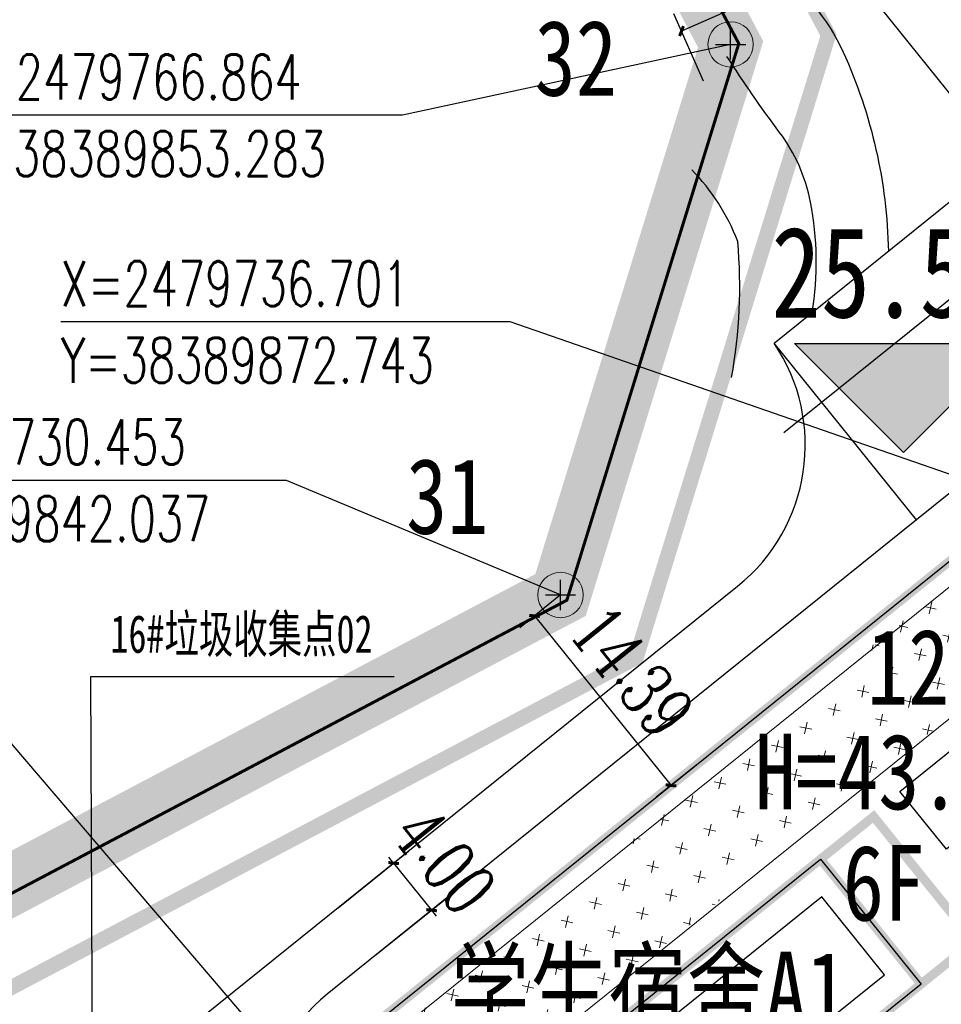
# Model space of a CAD drawing. Extents: x 38389316 to 38391210, y 2479116 to 2480544.
# Tile 13 of 68: x 38389806 to 38389867, y 2479703 to 2479768. Entities that reach past the tile are written whole.
import ezdxf
from ezdxf.enums import TextEntityAlignment as Align

# ---------------------------------------------------------------- set-up
doc = ezdxf.new("R2010")
doc.units = 0
doc.header["$LTSCALE"] = 2
for name, pattern in [('0', [0]), ('CENTER2', [1.125, 0.75, -0.125, 0.125, -0.125]), ('DASH', [0.35, 0.25, -0.1]), ('X2', [10, 8, -2])]:
    doc.linetypes.add(name, pattern=pattern)
doc.layers.get('0').update_dxf_attribs({"linetype": 'CONTINUOUS', "lineweight": 9})
doc.layers.get('Defpoints').update_dxf_attribs({"linetype": 'CONTINUOUS', "lineweight": 9})
for name, color, linetype in [('DIM_COOR', 3, 'CONTINUOUS'), ('DIM_ELEV', 3, 'CONTINUOUS'), ('hongxian', 1, 'CONTINUOUS'), ('PUB_TEXT', 7, 'CONTINUOUS'), ('u-road', 4, 'CONTINUOUS'), ('围墙', 7, 'CENTER2'), ('建筑占地', 3, 'CONTINUOUS'), ('建筑轮廓', 2, 'CONTINUOUS'), ('文字', 7, 'CONTINUOUS'), ('路中线', 7, 'CENTER2'), ('道路', 33, 'CONTINUOUS')]:
    doc.layers.add(name, color=color, linetype=linetype)
for name, color, linetype, lineweight in [('尺寸标注', 7, 'CONTINUOUS', 9), ('屋顶绿化线', 126, 'CONTINUOUS', 9), ('建筑控制线', 6, '0', 9), ('规划坐标', 7, 'CONTINUOUS', 9)]:
    doc.layers.add(name, color=color, linetype=linetype, lineweight=lineweight)
doc.styles.add('-宋体', font='txt', dxfattribs={"width": 0.8})
doc.styles.add('_TCH_DIM', font='SIMPLEX', dxfattribs={"bigfont": 'GBCBIG'})
doc.styles.add('_TCH_LABEL_T3', font='COMPLEX', dxfattribs={"width": 0.7058823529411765, "bigfont": 'GBCBIG'})
doc.styles.add('中等线体', font='txt', dxfattribs={"width": 0.8})
doc.styles.add('宋体', font='txt', dxfattribs={"width": 0.8, "height": 8})
doc.dimstyles.new('_TCH_ARCH_M_M&&1', dxfattribs={"dimtxt": 1.275, "dimasz": 0.5, "dimexe": 1.25, "dimexo": 1.5, "dimgap": 0.6125, "dimtad": 1, "dimzin": 1, "dimdsep": 46, "dimtxsty": '_TCH_LABEL_T3', "dimblk": 'ARCHTICK', "dimcen": 0.09, "dimclrt": 7, "dimazin": 2, "dimtfac": 1, "dimtix": 1, "dimtmove": 2, "dimatfit": 3, "dimfxl": 1, "dimtolj": 1, "dimtzin": 0, "dimarcsym": 0})

# ---------------------------------------------------------------- blocks, each defined once
blk = doc.blocks.new('_ArchTick')
at = {"color": 0, "linetype": 'ByBlock', "const_width": 0.4}
blk.add_lwpolyline([(-0.5, -0.5), (0.5, 0.5)], dxfattribs=at)
blk = doc.blocks.new('*D109')
at = {"layer": 'Defpoints', "color": 0}
for p in [(38389843.20538637, 2479731.39365935), (38389852.22889931, 2479720.185289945), (38389849.34183528, 2479717.861003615)]:
    blk.add_point(p, dxfattribs=at)
at = {"layer": '尺寸标注', "color": 0, "lineweight": -2}
for p, q in [((38389842.03697793, 2479730.453009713), (38389839.34464863, 2479728.285498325)), ((38389840.31832233, 2479729.069373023), (38389849.34183528, 2479717.861003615)), ((38389851.06049089, 2479719.244640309), (38389848.36816159, 2479717.077128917))]:
    blk.add_line(p, q, dxfattribs=at)
at = {"layer": '尺寸标注', "color": 0, "lineweight": -2, "xscale": 0.5, "yscale": 0.5, "zscale": 0.5}
for p, rotation in [((38389840.31832233, 2479729.069373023), 128.8364705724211), ((38389849.34183528, 2479717.861003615), 308.8364705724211)]:
    blk.add_blockref('_ArchTick', p, dxfattribs=dict(at, rotation=rotation))
at = {"layer": '尺寸标注', "color": 7, "insert": (38389846.78067425, 2479725.427570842), "char_height": 3.5, "attachment_point": 5, "rotation": 308.8364705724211, "style": '_TCH_LABEL_T3'}
blk.add_mtext('\\A1;14.39', dxfattribs=at)
blk = doc.blocks.new('*D114')
at = {"layer": 'Defpoints', "color": 0}
for p in [(38389890.99559926, 2479714.028494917), (38389843.16873807, 2479675.524562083), (38389846.49538426, 2479671.392437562)]:
    blk.add_point(p, dxfattribs=at)
at = {"layer": '尺寸标注', "color": 0, "lineweight": -2}
for p, q in [((38389891.9362489, 2479712.860086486), (38389895.10612014, 2479708.922696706)), ((38389894.32224544, 2479709.896370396), (38389846.49538426, 2479671.392437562)), ((38389844.10938772, 2479674.356153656), (38389847.27925895, 2479670.418763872))]:
    blk.add_line(p, q, dxfattribs=at)
at = {"layer": '尺寸标注', "color": 0, "lineweight": -2, "xscale": 0.5, "yscale": 0.5, "zscale": 0.5}
for p, rotation in [((38389894.32224544, 2479709.896370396), 38.8364706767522), ((38389846.49538426, 2479671.392437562), 218.8364706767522)]:
    blk.add_blockref('_ArchTick', p, dxfattribs=dict(at, rotation=rotation))
at = {"layer": '尺寸标注', "color": 7, "insert": (38389868.06101721, 2479692.284708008), "char_height": 3.5, "attachment_point": 5, "rotation": 38.83647067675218, "style": '_TCH_LABEL_T3'}
blk.add_mtext('\\A1;61.40', dxfattribs=at)
blk = doc.blocks.new('*D149')
at = {"layer": 'Defpoints', "color": 0}
for p in [(38389873.55786952, 2479772.51064459), (38389850.03453915, 2479767.741488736), (38389852.10447453, 2479763.048400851)]:
    blk.add_point(p, dxfattribs=at)
at = {"layer": '尺寸标注', "color": 0, "lineweight": -2}
for p, q in [((38389872.95254252, 2479773.883080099), (38389870.98349497, 2479778.347428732)), ((38389871.48793413, 2479777.203732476), (38389850.03453915, 2479767.741488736)), ((38389851.49914753, 2479764.420836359), (38389849.53009997, 2479768.885184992))]:
    blk.add_line(p, q, dxfattribs=at)
at = {"layer": '尺寸标注', "color": 0, "lineweight": -2, "xscale": 0.5, "yscale": 0.5, "zscale": 0.5}
for p, rotation in [((38389871.48793413, 2479777.203732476), 23.80037814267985), ((38389850.03453915, 2479767.741488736), 203.8003781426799)]:
    blk.add_blockref('_ArchTick', p, dxfattribs=dict(at, rotation=rotation))
at = {"layer": '尺寸标注', "color": 7, "insert": (38389859.65147047, 2479774.988742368), "char_height": 3.5, "attachment_point": 5, "rotation": 23.80037814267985, "style": '_TCH_LABEL_T3'}
blk.add_mtext('\\A1;23.45', dxfattribs=at)
blk = doc.blocks.new('hyvahavb')
at = {"layer": 'DIM_ELEV'}
blk.add_hatch(color=10, dxfattribs=at).paths.add_polyline_path([(-173.179577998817, -4360.830655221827), (-182.1795779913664, -4351.830655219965), (-164.1795779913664, -4351.83065522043)])
at = {"layer": 'DIM_ELEV', "color": 10}
for p, q in [((-173.179577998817, -4360.830655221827), (-182.1795779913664, -4351.830655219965)), ((-182.1795779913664, -4351.830655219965), (-164.1795779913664, -4351.83065522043)), ((-173.179577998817, -4360.830655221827), (-164.1795779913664, -4351.83065522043))]:
    blk.add_line(p, q, dxfattribs=at)
blk = doc.blocks.new('*D212')
at = {"layer": 'Defpoints', "color": 0}
for p in [(38389833.51159081, 2479709.609778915), (38389826.15868915, 2479708.825353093), (38389828.66709667, 2479705.709604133)]:
    blk.add_point(p, dxfattribs=at)
at = {"layer": '尺寸标注', "color": 0, "lineweight": -2}
for p, q in [((38389827.32709502, 2479709.766005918), (38389831.97685483, 2479713.509405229)), ((38389831.00318328, 2479712.725527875), (38389830.68963234, 2479713.114996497)), ((38389831.00318328, 2479712.725527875), (38389833.51159081, 2479709.609778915)), ((38389829.83550254, 2479706.650256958), (38389834.48526236, 2479710.393656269)), ((38389833.51159081, 2479709.609778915), (38389833.82514175, 2479709.220310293))]:
    blk.add_line(p, q, dxfattribs=at)
at = {"layer": '尺寸标注', "color": 0, "lineweight": -2, "xscale": 0.5, "yscale": 0.5, "zscale": 0.5}
for p, rotation in [((38389831.00318328, 2479712.725527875), 308.8366269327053), ((38389833.51159081, 2479709.609778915), 128.8366269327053)]:
    blk.add_blockref('_ArchTick', p, dxfattribs=dict(at, rotation=rotation))
at = {"layer": '尺寸标注', "color": 7, "insert": (38389834.39946446, 2479712.892183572), "char_height": 3.5, "attachment_point": 5, "rotation": 308.83662693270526, "style": '_TCH_LABEL_T3'}
blk.add_mtext('\\A1;4.00', dxfattribs=at)
blk = doc.blocks.new('A$C40693934')
at = {"layer": '建筑轮廓', "const_width": 599.9999999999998, "flags": 128}
for points in [[(61400.00119400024, 30600.05004882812), (0.001369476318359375, 30600.08095932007), (0.001369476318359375, 17000.01568603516), (9900.002178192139, 17000.01567459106), (9900.002178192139, 14600.01567459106), (10100.0012550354, 14600.01525115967), (12700.00124359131, 14600.01567077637), (12700.00122833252, 20600.01568222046), (40499.93942642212, 20600.015209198), (40499.93941497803, 9999.98501586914), (12700.0012550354, 9999.984642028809), (12700.00127029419, 11299.98463439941), (10100.0012550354, 11299.98463058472), (9900.002178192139, 11299.98463058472), (9899.998001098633, 9999.98505783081), (0.001369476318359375, 9999.98505783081), (0.001373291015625, 0.000186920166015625), (61400.00137329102, 0.000186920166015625), (61400.03546142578, 10600.05712127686), (57600.00117874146, 10600.05710601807), (57600.00130844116, 10000.00889587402), (50900.06239318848, 9999.956039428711), (50900.0623664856, 20600.03995895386), (57600.00117874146, 20600.03997421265), (57600.00118255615, 20000.02402496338), (61400.03545761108, 20000.02402877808)], [(0.001369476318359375, 30600.08095932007), (0.001373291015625, 0.000186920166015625), (61400.00137329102, 0.000186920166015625), (61400.00136947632, 30600.08096313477)], [(12700.00023269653, 20600.01568222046), (12700.00024414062, 14600.01567459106), (10100.00025939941, 14600.01524734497), (10100.00025939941, 11299.98463058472), (12700.00026702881, 11299.98463439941), (12700.00025939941, 9999.984642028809), (36000.00031661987, 9999.984592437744), (36000.00030517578, 20600.01521682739)]]:
    blk.add_lwpolyline(points, close=True, dxfattribs=at)
at = {"layer": '建筑轮廓', "flags": 128}
for points in [[(0.002185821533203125, 20800.01568984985), (0.00217437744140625, 17000.01568984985), (9900.02010345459, 17000.01567840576), (9900.020107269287, 14600.01568603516), (12700.02010726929, 14600.01568984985), (12700.02010345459, 20800.01569366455)], [(42900.00159835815, 20800.09611129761), (50900.06338882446, 20800.0961151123), (50900.06339263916, 15900.06551361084), (42900.00159072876, 15900.06551361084)]]:
    blk.add_lwpolyline(points, close=True, dxfattribs=at)
blk = doc.blocks.new('A$C2E447AAB')
at = {"layer": '屋顶绿化线'}
h = blk.add_hatch(dxfattribs=at)
h.set_pattern_fill('CROSS', color=256, scale=999.9999999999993, angle=-38.83662672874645, style=0)
h.set_pattern_definition([(321.1633732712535, (-31458211856.34945, 22142864598.01918), (2232.087111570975, 241.0386408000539), [793.7499999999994, -2381.249999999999]), (51.16337327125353, (-31458211796.08979, 22142864039.9974), (-241.0386408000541, 2232.087111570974), [793.7499999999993, -2381.249999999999])])
h.paths.add_polyline_path([(19299.9397315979, 21180.04084014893), (0.001483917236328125, 21180.04113388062), (0.001491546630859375, 27960.05044937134), (19299.93973922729, 27960.05042648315)])
edge = h.paths.add_edge_path()
edge.add_line((59000.00147628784, 0.00054931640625), (0.001488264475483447, 0.0008472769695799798))
edge.add_line((0.001491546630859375, 0.00084686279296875), (0.001490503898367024, 6780.010163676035))
edge.add_line((0.00148773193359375, 6780.010162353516), (59000.00148182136, 6780.010133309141))
edge.add_line((59000.00148010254, 6780.010131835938), (59000.00147507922, 0.0005461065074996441))
for points in [[(19299.9397315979, 21180.04084014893), (0.001483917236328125, 21180.04113388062), (0.001491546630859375, 27960.05044937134), (19299.93973922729, 27960.05042266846)], [(59000.00147628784, 0.00054168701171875), (0.00148773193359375, 0.000843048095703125), (0.00148773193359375, 6780.010162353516), (59000.00148010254, 6780.010131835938)]]:
    blk.add_lwpolyline(points, close=True, dxfattribs=at)

msp = doc.modelspace()

# ---------------------------------------------------------------- linework, layer by layer
at = {"layer": 'DIM_COOR', "color": 3}
for p, q in [((38389853.28297384, 2479765.864011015), (38389853.28297361, 2479767.864011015)), ((38389853.28297373, 2479766.864011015), (38389831.58424707, 2479762.171742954)), ((38389852.28297373, 2479766.864010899), (38389854.28297373, 2479766.864011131)), ((38389831.58424707, 2479762.171742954), (38389801.88424706, 2479762.171739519)), ((38389838.70465395, 2479748.511375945), (38389809.00465395, 2479748.511375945)), ((38389872.74283228, 2479736.700517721), (38389838.70465395, 2479748.511375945)), ((38389823.92871055, 2479738.033106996), (38389794.22871055, 2479738.033103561)), ((38389842.03697794, 2479730.453009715), (38389823.92871055, 2479738.033106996)), ((38389842.03697805, 2479729.453009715), (38389842.03697782, 2479731.453009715)), ((38389841.03697794, 2479730.4530096), (38389843.03697794, 2479730.453009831)), ((38389824.91608575, 2479698.196462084), (38389802.30368444, 2479724.626681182))]:
    msp.add_line(p, q, dxfattribs=at)
at = {"layer": 'hongxian', "linetype": 'CENTER2', "ltscale": 10, "const_width": 4, "flags": 128}
msp.add_lwpolyline([(38389895.82094351, 2480028.193015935), (38389931.46393938, 2480063.836020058), (38389967.10693526, 2480099.47802418), (38390034.51414065, 2480012.703799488), (38390085.51295239, 2479951.337037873), (38390109.12495579, 2479922.008040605), (38390099.17396581, 2479835.353039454), (38390090.01797503, 2479755.614038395), (38390089.57397529, 2479753.321038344), (38390087.68497613, 2479746.141038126), (38390087.1679763, 2479744.568038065), (38390086.82097644, 2479743.508038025), (38390085.9949767, 2479741.198037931), (38390084.38397715, 2479737.279037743), (38390082.35197766, 2479732.869037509), (38390079.2849783, 2479727.323037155), (38390075.396979, 2479721.295036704), (38390071.09397964, 2479715.722036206), (38390066.15898027, 2479710.286035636), (38390059.43198097, 2479704.206034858), (38390057.51598115, 2479702.804034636), (38390006.51546322, 2479673.74967277), (38389771.97076624, 2479540.138799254), (38389769.57299988, 2479540.772001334), (38389767.54099993, 2479540.370001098), (38389758.71499803, 2479556.815000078), (38389776.67999684, 2479567.049002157), (38389761.77199382, 2479593.219000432), (38389796.42098089, 2479704.964004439), (38389796.93998069, 2479706.6390045), (38389842.03697794, 2479730.453009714), (38389853.28297373, 2479766.864011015), (38389829.49996852, 2479811.903008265), (38389838.21296526, 2479840.143009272), (38389838.14996512, 2479841.287009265), (38389843.68989266, 2479859.239985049), (38389845.08316293, 2479858.069937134), (38389849.6960894, 2479873.099115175), (38389860.51111925, 2479908.068629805), (38389859.26185736, 2479908.420811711), (38389858.90621196, 2479908.552808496), (38389859.97695694, 2479912.02501179), (38389862.62895595, 2479920.620012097)], close=True, dxfattribs=at)
at = {"layer": 'u-road', "flags": 128}
for points in [[(38389862.62207889, 2479770.005763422), (38389899.54864905, 2479724.13840593, -0.02086071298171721), (38389899.54864905, 2479724.13840593, -0.02086071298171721)], [(38389853.74116885, 2479731.031271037), (38389853.74116885, 2479731.031271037, 0.3899832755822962), (38389856.15778285, 2479747.098628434, 0.3899832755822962)], [(38389865.56430671, 2479735.414575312), (38389826.61732305, 2479704.059384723, 0.4142142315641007), (38389824.79531594, 2479687.186893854), (38389878.49374764, 2479620.487185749, 0.3680865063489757), (38389893.78078242, 2479617.585602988), (38389944.3017267, 2479646.365649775)], [(38389853.73005555, 2479731.022334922), (38389801.69316787, 2479689.128805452, 0.149166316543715), (38389796.44459163, 2479681.40439254), (38389774.09037978, 2479609.310755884, 0.2496239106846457), (38389776.90959404, 2479594.538538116), (38389791.63757081, 2479576.244603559, 0.3672763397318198), (38389811.98055644, 2479572.353235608), (38389847.78211426, 2479592.612911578)]]:
    msp.add_lwpolyline(points, format="xyb", dxfattribs=at)
msp.add_lwpolyline([(38389867.84184526, 2479756.505151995), (38389877.24837355, 2479744.821093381), (38389865.56431112, 2479735.414569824), (38389856.15778285, 2479747.098628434), (38389867.84350403, 2479756.506487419)], dxfattribs=at)
at = {"layer": '围墙', "linetype": 'DASH', "ltscale": 6, "const_width": 0.2, "flags": 128}
msp.add_lwpolyline([(38389830.89917085, 2479810.324052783), (38389853.82182513, 2479766.914342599), (38389842.45359252, 2479730.107576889), (38389797.35631027, 2479706.293421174), (38389762.31378939, 2479593.2780565), (38389777.36194915, 2479566.862047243)], dxfattribs=at)
at = {"layer": '建筑占地', "color": 6, "flags": 128}
for points in [[(38389824.91508199, 2479698.197708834), (38389872.74283193, 2479736.700518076), (38389891.93157908, 2479712.864475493), (38389844.10382913, 2479674.361666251)], [(38389844.84225975, 2479693.69760938), (38389841.07977023, 2479698.371330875), (38389859.22935355, 2479712.981453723), (38389865.87665278, 2479704.724695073), (38389847.72749826, 2479690.113216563), (38389846.91226582, 2479691.125834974), (38389844.88702899, 2479689.495370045), (38389842.81698044, 2479692.067197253)]]:
    msp.add_lwpolyline(points, close=True, dxfattribs=at)
at = {"layer": '建筑控制线', "linetype": 'X2', "const_width": 1, "flags": 128}
msp.add_lwpolyline([(38390101.43558375, 2479907.639651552), (38390093.20031635, 2479835.925542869), (38390093.19931547, 2479835.912531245), (38390084.08351514, 2479756.527900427), (38390083.72106533, 2479754.656059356), (38390081.9281749, 2479747.841367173), (38390081.53051192, 2479746.629774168), (38390081.52564934, 2479746.617617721), (38390081.14400475, 2479745.451787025), (38390080.39241133, 2479743.349873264), (38390078.88222038, 2479739.67610651), (38390076.99481632, 2479735.579919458), (38390074.1327107, 2479730.404426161), (38390070.49257307, 2479724.76071493), (38390066.49094427, 2479719.578033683), (38390061.91587098, 2479714.538500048), (38390055.63874875, 2479708.865108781), (38390054.24888533, 2479707.84810015), (38390027.12575965, 2479692.396835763), (38390027.10501545, 2479692.383870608), (38389771.13178513, 2479546.566045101), (38389771.0075037, 2479546.598865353), (38389766.76835304, 2479554.497441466), (38389784.86329877, 2479564.805466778), (38389768.2735518, 2479593.927661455), (38389801.93638853, 2479702.492228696), (38389847.03637458, 2479726.307805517), (38389859.74921694, 2479767.467978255), (38389835.96572441, 2479812.507910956), (38389844.44479763, 2479839.989722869)], dxfattribs=at)
at = {"layer": '文字', "flags": 128}
msp.add_lwpolyline([(38389811.08712561, 2479699.259234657), (38389810.99145441, 2479725.059751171), (38389831.03569519, 2479725.059751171)], dxfattribs=at)
at = {"layer": '规划坐标', "color": 7, "linetype": 'Continuous'}
for centre in [(38389853.28300001, 2479766.864000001), (38389842.03700002, 2479730.453)]:
    msp.add_circle(centre, 1.5, dxfattribs=at)
at = {"layer": '路中线', "color": 8, "ltscale": 20, "flags": 128}
msp.add_lwpolyline([(38389856.80740263, 2479741.202853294), (38390378.67402352, 2480161.341541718)], dxfattribs=at)
at = {"layer": '道路', "flags": 128}
for points in [[(38389849.41579118, 2479774.187476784, -0.2755287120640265), (38389860.72304418, 2479766.354056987, -0.1025270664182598), (38389863.70927799, 2479753.178142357, -1234.066204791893)], [(38389858.66530221, 2479749.117364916, 0.0900524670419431), (38389858.56588176, 2479756.429247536, 0.1123623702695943), (38389856.52273877, 2479761.041491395, -0.01696244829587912), (38389853.03584995, 2479766.063901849)], [(38389853.34215611, 2479744.83185211, 0.06808796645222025), (38389853.74946519, 2479753.83229746, 0.1018592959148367), (38389850.72122154, 2479758.569862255, -0.1269449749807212)]]:
    msp.add_lwpolyline(points, format="xyb", dxfattribs=at)
msp.add_lwpolyline([(38389859.31460775, 2479710.484198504), (38389843.8917134, 2479698.067629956), (38389848.03062946, 2479692.926602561), (38389863.4535068, 2479705.343192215)], close=True, dxfattribs=at)

# ---------------------------------------------------------------- block references
at = {"layer": 'DIM_ELEV', "color": 10, "xscale": 0.7999999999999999, "yscale": 0.7999999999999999, "zscale": 0.7999999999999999}
msp.add_blockref('hyvahavb', (38390003.25845747, 2483228.545979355), dxfattribs=at)
at = {"layer": '屋顶绿化线', "xscale": -0.001, "yscale": 0.001, "zscale": 0.001, "rotation": 218.8366281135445}
msp.add_blockref('A$C2E447AAB', (38389826.83598267, 2479698.044149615), dxfattribs=at)
at = {"layer": '建筑轮廓', "xscale": 0.001, "yscale": 0.001, "zscale": 0.001, "rotation": 38.83662748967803}
msp.add_blockref('A$C40693934', (38389844.10545331, 2479674.360918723), dxfattribs=at)

# ---------------------------------------------------------------- texts
at = {"layer": 'DIM_ELEV', "color": 10, "style": '-宋体', "width": 0.8}
msp.add_text('25.50', height=5.999999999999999, rotation=6.616745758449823e-06, dxfattribs=at).set_placement((38389855.98024737, 2479748.801592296))
at = {"layer": 'PUB_TEXT', "color": 7, "style": '_TCH_DIM', "width": 0.7058823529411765}
for s, p in [('X=2479766.864', (38389801.88424695, 2479763.221739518)), ('Y=38389853.283', (38389801.88424753, 2479758.146739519)), ('X=2479730.453', (38389794.22871043, 2479739.08310356)), ('Y=38389842.037', (38389794.22871101, 2479734.008103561))]:
    msp.add_text(s, height=2.975, rotation=6.626585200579e-06, dxfattribs=at).set_placement(p)
for s, p in [('X=2479736.701', (38389809.00465395, 2479749.561375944)), ('Y=38389872.743', (38389809.00465395, 2479744.486375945))]:
    msp.add_text(s, height=2.975, dxfattribs=at).set_placement(p)
at = {"layer": '文字', "style": '中等线体'}
for s, height, width, p in [('16#垃圾收集点02', 2.5, 0.7, (38389812.28089649, 2479726.628427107)), ('12F', 4.999999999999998, 0.8, (38389862.2997932, 2479723.20073026)), ('H=43.7m', 4.999999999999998, 0.8, (38389854.8814219, 2479716.279756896)), ('6F', 4.999999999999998, 0.8, (38389860.69637612, 2479708.920591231)), ('学生宿舍A1', 4.999999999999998, 0.8, (38389834.7762209, 2479701.861549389))]:
    msp.add_text(s, height=height, dxfattribs=dict(at, width=width)).set_placement(p)
at = {"layer": '规划坐标', "color": 7, "linetype": 'Continuous', "style": '宋体', "width": 0.8}
for s, p in [('32', (38389843.04382735, 2479765.924116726)), ('31', (38389834.54657645, 2479736.956037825))]:
    msp.add_text(s, height=5, dxfattribs=at).set_placement(p, align=Align.MIDDLE)

# ---------------------------------------------------------------- dimensions: what is measured, and where the dimension line sits
at = {"layer": '尺寸标注', "color": 3}
for p1, p2, distance, picture, middle in [((38389873.55786952, 2479772.510644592), (38389852.10447453, 2479763.048400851), -5.129298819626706, '*D149', (38389859.65147047, 2479774.988742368)), ((38389826.15868916, 2479708.825353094), (38389828.66709668, 2479705.709604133), 6.2193638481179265, '*D212', (38389834.39946446, 2479712.892183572))]:
    dim = msp.add_aligned_dim(p1=p1, p2=p2, distance=distance, dimstyle='_TCH_ARCH_M_M&&1', override={"dimtxt": 3.5, "dimgap": 1}, dxfattribs=at)
    dim.commit()
    dim.dimension.update_dxf_attribs({"geometry": picture, "text_midpoint": middle})
for base, p1, p2, angle, picture, middle in [((38389849.34183528, 2479717.861003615), (38389843.20538636, 2479731.393659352), (38389852.22889931, 2479720.185289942), 308.8364705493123, '*D109', (38389846.78067425, 2479725.427570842)), ((38389846.49538426, 2479671.392437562), (38389890.99559925, 2479714.028494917), (38389843.16873807, 2479675.524562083), 218.83647067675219, '*D114', (38389868.06101721, 2479692.284708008))]:
    dim = msp.add_linear_dim(base=base, p1=p1, p2=p2, angle=angle, dimstyle='_TCH_ARCH_M_M&&1', override={"dimtxt": 3.5, "dimgap": 1}, dxfattribs=at)
    dim.commit()
    dim.dimension.update_dxf_attribs({"geometry": picture, "text_midpoint": middle, "dimtype": 129})

doc.saveas('drawing.dxf')
